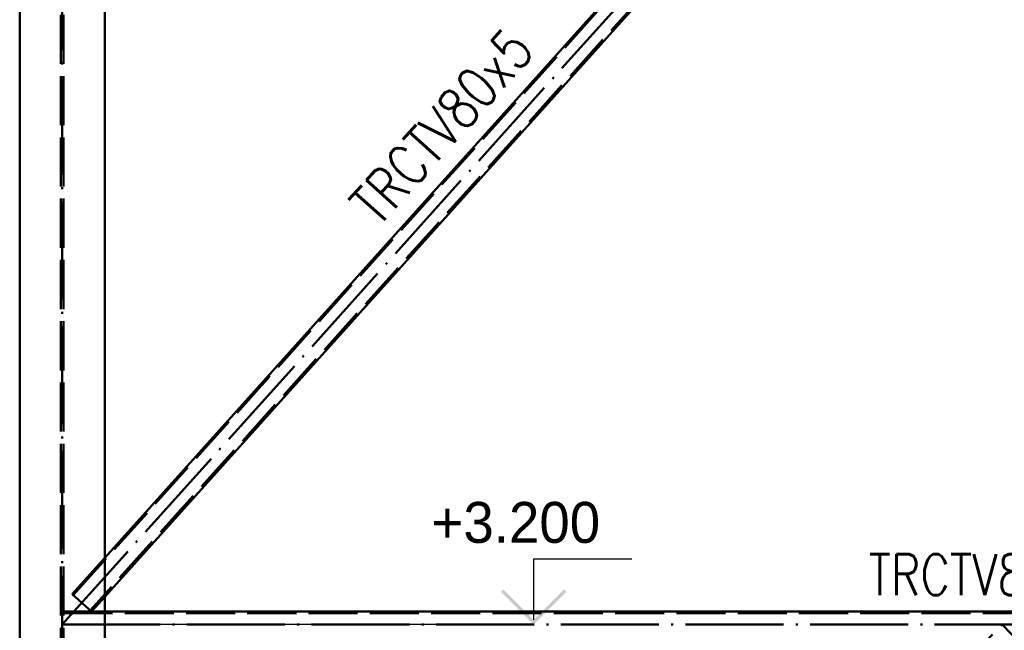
# Paper-space layout 'Layout1' of a CAD drawing. Extents: x -2 to 1033, y -36 to 596.
# Tile 21 of 256: x 162 to 222, y 175 to 212. Entities that reach past the tile are written whole.
import ezdxf

# ---------------------------------------------------------------- set-up
doc = ezdxf.new("R2010")
doc.units = 0
doc.linetypes.add('ACAD_ISO02W100', pattern=[15, 12, -3])
doc.linetypes.add('ACAD_ISO04W100', pattern=[30.5, 24, -3, 0.5, -3])
for name, color, linetype, lineweight in [('SS_KOTY-VYSKOVA', 140, 'CONTINUOUS', 25), ('SS_POPIS_PROFILU', 13, 'CONTINUOUS', 25), ('SS_SLOUPY VNITRNI', 163, 'CONTINUOUS', 50), ('SS_ZTUŽENÍ STĚNY', 203, 'CONTINUOUS', 50)]:
    doc.layers.add(name, color=color, linetype=linetype, lineweight=lineweight)
doc.styles.add('romans.shx', font='romans.shx', dxfattribs={"height": 5})

psp = doc.layouts.get("Layout1")

# ---------------------------------------------------------------- hatches: boundary and pattern name
at = {"layer": 'SS_KOTY-VYSKOVA'}
psp.add_hatch(color=256, dxfattribs=at).paths.add_polyline_path([(191.7975, 177.1344), (191.6561, 176.993), (193.6561, 174.993), (195.6561, 176.993), (195.5147, 177.1344), (193.6561, 175.2758)])

# ---------------------------------------------------------------- linework, layer by layer
for p, q in [((199.6561, 178.993), (193.6561, 178.993)), ((193.6561, 178.993), (193.6561, 175.2758)), ((193.6561, 174.993), (166.8145, 174.993))]:
    psp.add_line(p, q, dxfattribs=at)
at = {"layer": 'SS_SLOUPY VNITRNI', "color": 1, "linetype": 'Continuous', "ltscale": 0.25}
for p, q in [((162.2145, 238.7953), (162.2145, 111.793)), ((167.4145, 111.793), (167.4145, 238.7953))]:
    psp.add_line(p, q, dxfattribs=at)
at = {"layer": 'SS_SLOUPY VNITRNI', "color": 3, "linetype": 'ACAD_ISO02W100', "ltscale": 0.25}
for p, q in [((164.7395, 111.793), (164.7395, 238.8189)), ((164.8895, 111.793), (164.8895, 238.8189))]:
    psp.add_line(p, q, dxfattribs=at)
at = {"layer": 'SS_SLOUPY VNITRNI', "color": 7, "linetype": 'ACAD_ISO04W100', "ltscale": 0.25}
psp.add_line((164.8145, 110.993), (164.8145, 238.993), dxfattribs=at)
at = {"layer": 'SS_ZTUŽENÍ STĚNY', "color": 7, "linetype": 'ACAD_ISO04W100', "ltscale": 0.25}
for p, q in [((164.8145, 174.993), (222.3145, 238.993)), ((164.8145, 174.993), (279.8145, 174.993)), ((164.8145, 114.993), (222.3145, 174.993)), ((222.3145, 174.993), (279.8145, 114.993))]:
    psp.add_line(p, q, dxfattribs=at)
at = {"layer": 'SS_ZTUŽENÍ STĚNY', "color": 3, "linetype": 'ACAD_ISO02W100', "ltscale": 0.25}
for p, q in [((165.4929, 176.7955), (218.5709, 235.8737)), ((220.453, 235.8737), (166.5343, 175.8598)), ((165.4185, 176.8623), (167.4145, 179.0839)), ((165.4185, 176.8623), (166.6087, 175.793)), ((166.6087, 175.793), (167.4145, 176.6899)), ((164.8895, 175.793), (167.4145, 175.793)), ((164.8895, 175.693), (279.7445, 175.693))]:
    psp.add_line(p, q, dxfattribs=at)
at = {"layer": 'SS_ZTUŽENÍ STĚNY', "color": 1, "linetype": 'Continuous', "ltscale": 0.25}
for p, q in [((167.4145, 176.6899), (220.536, 235.8164)), ((218.3851, 235.8164), (167.4145, 179.0839)), ((277.6145, 175.793), (167.4145, 175.793))]:
    psp.add_line(p, q, dxfattribs=at)

# ---------------------------------------------------------------- texts
at = {"layer": 'SS_KOTY-VYSKOVA'}
psp.add_text('+3.200', height=2.5, dxfattribs=at).set_placement((187.4058, 179.993))
at = {"layer": 'SS_POPIS_PROFILU', "color": 13, "style": 'romans.shx', "width": 0.8}
psp.add_text('TRCTV80x5', height=2.5, rotation=48.062287, dxfattribs=at).set_placement((184.1406, 199.2286))
psp.add_text('TRCTV80x5', height=2.5, dxfattribs=at).set_placement((214.1487, 176.793))

doc.saveas('drawing.dxf')
